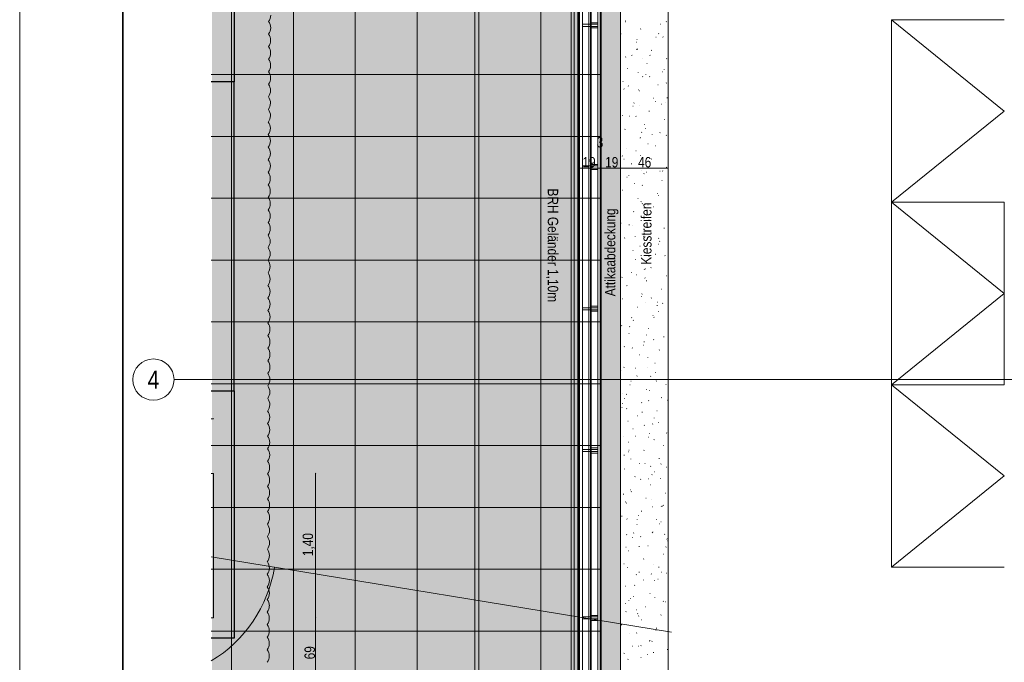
# Model space of a CAD drawing. Extents: x -743 to 300, y 62 to 1112.
# Tile 77 of 179: x -720 to -529, y 555 to 680. Entities that reach past the tile are written whole.
import ezdxf
from ezdxf.enums import TextEntityAlignment as Align
from ezdxf.lldxf.tags import DXFTag

# ---------------------------------------------------------------- set-up
doc = ezdxf.new("R2010")
doc.units = 0
doc.layers.get('0').update_dxf_attribs({"lineweight": 13})
for name, color, linetype, lineweight, true_color in [('00_E_ST_Handlaufleuchte–Handlauf-Position', 7, 'Continuous', 5, 0x0000b2), ('30 -34 Innenwände- 4 Türen_Fenster', 9, 'Continuous', 15, 0x808080), ('30 -34 Innenwände- 6 Elemente', 7, 'Continuous', 9, 0xff6633), ('30 -36 Dächer- 1 Konstruktion', 7, 'Continuous', 35, 0x6666cc), ('30 -36 Dächer- 3 Dachbeläge', 7, 'Continuous', 15, 0x9999ff), ('30 -36 Dächer- 3 Dachbeläge Gründach', 9, 'Continuous', 9, 0x808080), ('30 -36 Dächer- 4 Dachbekleidungen', 7, 'Continuous', 9, 0xccccff), ('40 -44 Elektr. Anlagen- 2 Eigenstromversorgungsanlagen', 7, 'Continuous', 5, 0xff6633), ('60- 61 allgemeine Ausstattung- 4 Terrassen', 9, 'Continuous', 9, 0x808080), ('70 -72 Beschriftung- 1 Beschriftung allgemein', 7, 'Continuous', 9, 0xff6633), ('70 -76 Bemaßung- 2 Allgemein', 9, 'Continuous', 5, 0x808080), ('70 -77 Revision- 2 Wolken', 7, 'Continuous', 18, 0x944cff), ('Dachflächen Moblierung', 7, 'Continuous', 9, 0x888888), ('iwb_Layout Achsbezeichung', 1, 'Continuous', 13, 0xff0000), ('iwb_Layout BA_Markierung', 7, 'Continuous', 9, 0xbadcdc)]:
    doc.layers.add(name, color=color, linetype=linetype, lineweight=lineweight, true_color=true_color)
doc.layers.add('70 -71 Achsen- 1 Gebäudeachsen', color=7, linetype='STRICHPUNKT2-A06CPV7LL0', lineweight=18)
doc.layers.add('iwb_Plankopf Rahmen', color=7, linetype='Continuous', lineweight=35)
doc.styles.get("Standard").update_dxf_attribs({"font": 'ARIALN.TTF'})
tags = doc.linetypes.add('grob-A06CPV7GL0', pattern=[14, 3, -8, 3]).pattern_tags.tags
tags[8:9] = [DXFTag(74, 4), DXFTag(75, 0), DXFTag(340, '0'), DXFTag(46, 0.0), DXFTag(50, 0.0), DXFTag(44, 0.0), DXFTag(45, 0.0)]
tags[6:7] = [DXFTag(74, 4), DXFTag(75, 0), DXFTag(340, '0'), DXFTag(46, 0.0), DXFTag(50, 0.0), DXFTag(44, 0.0), DXFTag(45, 0.0)]
tags[4:5] = [DXFTag(74, 4), DXFTag(75, 0), DXFTag(340, '0'), DXFTag(46, 0.0), DXFTag(50, 0.0), DXFTag(44, 0.0), DXFTag(45, 0.0)]
tags = doc.linetypes.add('STRICHPUNKT2', pattern=[12.7, 6.35, -3.175, 0, -3.175]).pattern_tags.tags
tags[10:11] = [DXFTag(74, 4), DXFTag(75, 0), DXFTag(340, '0'), DXFTag(46, 0.0), DXFTag(50, 0.0), DXFTag(44, 0.0), DXFTag(45, 0.0)]
tags[8:9] = [DXFTag(74, 4), DXFTag(75, 0), DXFTag(340, '0'), DXFTag(46, 0.0), DXFTag(50, 0.0), DXFTag(44, 0.0), DXFTag(45, 0.0)]
tags[6:7] = [DXFTag(74, 4), DXFTag(75, 0), DXFTag(340, '0'), DXFTag(46, 0.0), DXFTag(50, 0.0), DXFTag(44, 0.0), DXFTag(45, 0.0)]
tags[4:5] = [DXFTag(74, 4), DXFTag(75, 0), DXFTag(340, '0'), DXFTag(46, 0.0), DXFTag(50, 0.0), DXFTag(44, 0.0), DXFTag(45, 0.0)]
tags = doc.linetypes.add('STRICHPUNKT2-A06CPV7LL0', pattern=[12.7, 6.35, -3.175, 0, -3.175]).pattern_tags.tags
tags[10:11] = [DXFTag(74, 4), DXFTag(75, 0), DXFTag(340, '0'), DXFTag(46, 0.0), DXFTag(50, 0.0), DXFTag(44, 0.0), DXFTag(45, 0.0)]
tags[8:9] = [DXFTag(74, 4), DXFTag(75, 0), DXFTag(340, '0'), DXFTag(46, 0.0), DXFTag(50, 0.0), DXFTag(44, 0.0), DXFTag(45, 0.0)]
tags[6:7] = [DXFTag(74, 4), DXFTag(75, 0), DXFTag(340, '0'), DXFTag(46, 0.0), DXFTag(50, 0.0), DXFTag(44, 0.0), DXFTag(45, 0.0)]
tags[4:5] = [DXFTag(74, 4), DXFTag(75, 0), DXFTag(340, '0'), DXFTag(46, 0.0), DXFTag(50, 0.0), DXFTag(44, 0.0), DXFTag(45, 0.0)]

# ---------------------------------------------------------------- blocks, each defined once
blk = doc.blocks.new('Polygon-A06CPV78L0')
at = {"color": 0, "linetype": 'ByBlock', "lineweight": -2, "ltscale": 0.13}
blk.add_solid([(-611.22, 86.2), (-682.36, 86.01), (-611.05, 1083.81), (-682.36, 1083.81)], dxfattribs=at)
blk = doc.blocks.new('Referenz-A06CPV7ML0')
at = {"layer": '30 -34 Innenwände- 4 Türen_Fenster', "color": 0, "linetype": 'grob-A06CPV7GL0', "ltscale": 0.15}
blk.add_line((-682.49, 575.49), (-593.2, 560.87), dxfattribs=at)
at = {"layer": '30 -34 Innenwände- 6 Elemente', "color": 0, "linetype": 'Continuous', "ltscale": 0.13}
for p, q in [((-612.65, 762.97), (-612.65, 380.91)), ((-612.05, 380.31), (-612.05, 762.97)), ((-611.05, 762.97), (-611.05, 379.31)), ((-608.85, 377.11), (-608.85, 762.97))]:
    blk.add_line(p, q, dxfattribs=at)
at = {"layer": '30 -36 Dächer- 1 Konstruktion', "color": 0, "linetype": 'Continuous', "ltscale": 0.35}
blk.add_line((-608.85, 770.91), (-608.85, 380.91), dxfattribs=at)
at = {"layer": '30 -36 Dächer- 1 Konstruktion', "color": 0, "lineweight": 25}
for p, q in [((-608.85, 770.91), (-608.85, 380.91)), ((-608.85, 380.91), (-608.85, 770.91)), ((-608.85, 770.91), (-608.85, 380.91))]:
    blk.add_line(p, q, dxfattribs=at)
at = {"layer": '30 -36 Dächer- 1 Konstruktion', "color": 0, "lineweight": 5}
for p, q in [((-608.85, 770.91), (-608.85, 380.91)), ((-608.85, 380.91), (-608.85, 770.91)), ((-608.85, 770.91), (-608.85, 380.91))]:
    blk.add_line(p, q, dxfattribs=at)
at = {"layer": '30 -36 Dächer- 1 Konstruktion', "color": 0, "lineweight": -2}
for p, q in [((-608.85, 770.91), (-608.85, 380.91)), ((-608.85, 380.91), (-608.85, 770.91)), ((-608.85, 770.91), (-608.85, 380.91))]:
    blk.add_line(p, q, dxfattribs=at)
at = {"layer": '30 -36 Dächer- 1 Konstruktion', "color": 0}
blk.add_line((-608.85, 770.91), (-608.85, 380.91), dxfattribs=at)
at = {"layer": '30 -36 Dächer- 3 Dachbeläge', "color": 0, "linetype": 'Continuous', "ltscale": 0.15}
for p, q in [((-606.85, 766.51), (-606.85, 379.51)), ((-631.35, 379.51), (-631.35, 762.97)), ((-611.35, 762.97), (-611.35, 379.51)), ((-603.05, 223.71), (-603.05, 764.11))]:
    blk.add_line(p, q, dxfattribs=at)
at = {"layer": '30 -36 Dächer- 3 Dachbeläge', "color": 0, "lineweight": 9}
for p, q in [((-603.05, 376.51), (-603.05, 764.11)), ((-593.85, 754.51), (-593.85, 223.71)), ((-602.17, 679.54), (-602.1, 679.56)), ((-602.15, 679.36), (-602.08, 679.33)), ((-595.39, 678.89), (-595.31, 678.91)), ((-594.13, 679.39), (-594.19, 679.33)), ((-603.03, 676.99), (-602.95, 677.01)), ((-599.21, 677.94), (-599.13, 677.96)), ((-596.24, 676.34), (-596.17, 676.36)), ((-595.61, 677.07), (-595.68, 677.03)), ((-594.85, 676.41), (-594.78, 676.38)), ((-594.79, 676.42), (-594.82, 676.45)), ((-600.06, 675.39), (-599.99, 675.41)), ((-599.86, 675.9), (-599.88, 675.93)), ((-602.06, 672.55), (-602.13, 672.51)), ((-600.92, 672.83), (-600.84, 672.85)), ((-599.89, 674.02), (-599.95, 673.96)), ((-599.82, 674.03), (-599.74, 674)), ((-597.4, 672.85), (-597.32, 672.82)), ((-597.1, 673.79), (-597.02, 673.81)), ((-598.75, 672.19), (-598.72, 672.19)), ((-597.95, 671.23), (-597.88, 671.25)), ((-594.13, 672.18), (-594.06, 672.2)), ((-601.77, 670.28), (-601.7, 670.3)), ((-599.65, 669.53), (-599.68, 669.56)), ((-598.81, 668.68), (-598.73, 668.7)), ((-598.15, 669.14), (-598.16, 669.21)), ((-597.48, 668.71), (-597.4, 668.68)), ((-594.99, 669.63), (-594.91, 669.65)), ((-594.59, 670.05), (-594.61, 670.07)), ((-602.63, 667.73), (-602.55, 667.74)), ((-601.59, 666.9), (-601.51, 666.88)), ((-595.85, 667.08), (-595.77, 667.1)), ((-594.17, 667.5), (-594.23, 667.46)), ((-602.44, 666.33), (-602.37, 666.3)), ((-599.67, 666.12), (-599.59, 666.14)), ((-599.42, 665.97), (-599.47, 665.92)), ((-600.62, 662.99), (-600.68, 662.94)), ((-600.52, 663.57), (-600.44, 663.59)), ((-599.45, 663.15), (-599.48, 663.18)), ((-596.7, 664.52), (-596.62, 664.54)), ((-596.29, 663.88), (-596.25, 663.88)), ((-595.14, 663.38), (-595.07, 663.35)), ((-594.38, 663.67), (-594.41, 663.7)), ((-594.06, 664.6), (-593.98, 664.58)), ((-602.7, 661.18), (-602.7, 661.25)), ((-601.38, 661.02), (-601.3, 661.04)), ((-600.1, 661.01), (-600.03, 660.98)), ((-597.56, 661.97), (-597.48, 661.99)), ((-598.41, 659.41), (-598.33, 659.43)), ((-594.59, 660.37), (-594.51, 660.39)), ((-602.23, 658.46), (-602.15, 658.48)), ((-598.95, 657.93), (-599, 657.87)), ((-598.25, 658.65), (-598.18, 658.63)), ((-596.91, 657.39), (-596.92, 657.46)), ((-595.45, 657.81), (-595.37, 657.83)), ((-594.18, 657.3), (-594.21, 657.33)), ((-603.05, 655.92), (-603.01, 655.93)), ((-599.27, 656.86), (-599.19, 656.88)), ((-599.24, 656.78), (-599.27, 656.81)), ((-597.77, 655.68), (-597.69, 655.65)), ((-596.3, 655.26), (-596.23, 655.28)), ((-601.87, 654.78), (-601.86, 654.75)), ((-600.12, 654.31), (-600.05, 654.33)), ((-599.17, 653.42), (-599.24, 653.37)), ((-602.73, 653.31), (-602.66, 653.28)), ((-602.44, 652.7), (-602.37, 652.68)), ((-600.98, 651.75), (-600.9, 651.77)), ((-597.16, 652.7), (-597.08, 652.72)), ((-599.04, 650.41), (-599.07, 650.44)), ((-598.48, 649.88), (-598.53, 649.83)), ((-598.01, 650.15), (-597.94, 650.17)), ((-595.43, 650.36), (-595.35, 650.33)), ((-594.91, 650.4), (-594.84, 650.38)), ((-594.19, 651.1), (-594.12, 651.12)), ((-593.98, 650.93), (-594, 650.96)), ((-601.83, 649.2), (-601.76, 649.22)), ((-601.46, 649.43), (-601.47, 649.5)), ((-600.39, 647.98), (-600.32, 647.95)), ((-598.87, 647.6), (-598.79, 647.62)), ((-595.05, 648.55), (-594.97, 648.57)), ((-602.69, 646.64), (-602.61, 646.66)), ((-595.9, 646), (-595.83, 646.01)), ((-595.68, 645.65), (-595.69, 645.72)), ((-599.72, 645.04), (-599.65, 645.06)), ((-599.11, 644.46), (-599.03, 644.43)), ((-598.84, 644.04), (-598.86, 644.07)), ((-597.73, 643.85), (-597.79, 643.81)), ((-597.45, 643.83), (-597.43, 643.8)), ((-600.58, 642.49), (-600.5, 642.51)), ((-598.05, 642.66), (-597.98, 642.63)), ((-596.76, 643.44), (-596.68, 643.46)), ((-603.02, 640.28), (-602.94, 640.25)), ((-598.01, 641.84), (-598.06, 641.78)), ((-597.61, 640.89), (-597.54, 640.91)), ((-601.43, 639.93), (-601.36, 639.95)), ((-600.69, 639.72), (-600.66, 639.72)), ((-598.47, 638.33), (-598.39, 638.35)), ((-594.65, 639.29), (-594.57, 639.3)), ((-602.29, 637.38), (-602.21, 637.4)), ((-600.23, 637.69), (-600.23, 637.76)), ((-598.63, 637.67), (-598.66, 637.7)), ((-595.77, 636.21), (-595.7, 636.18)), ((-595.72, 637.33), (-595.64, 637.3)), ((-595.5, 636.73), (-595.43, 636.75)), ((-600.68, 634.96), (-600.61, 634.93)), ((-599.32, 635.78), (-599.25, 635.8)), ((-596.28, 634.28), (-596.35, 634.24)), ((-600.18, 633.22), (-600.1, 633.24)), ((-597.54, 633.79), (-597.59, 633.74)), ((-596.36, 634.18), (-596.28, 634.2)), ((-594.44, 633.9), (-594.45, 633.97)), ((-601.03, 630.67), (-600.96, 630.69)), ((-598.43, 631.3), (-598.46, 631.33)), ((-598.23, 631.41), (-598.19, 631.41)), ((-597.21, 631.62), (-597.14, 631.64)), ((-602.73, 629.77), (-602.8, 629.72)), ((-599.96, 630.26), (-599.89, 630.24)), ((-598.34, 629.63), (-598.27, 629.61)), ((-598.07, 629.07), (-597.99, 629.09)), ((-594.25, 630.02), (-594.17, 630.04)), ((-601.89, 628.12), (-601.81, 628.14)), ((-595.1, 627.47), (-595.03, 627.49)), ((-602.74, 625.56), (-602.67, 625.58)), ((-598.99, 625.94), (-599, 626.01)), ((-598.92, 626.52), (-598.85, 626.53)), ((-598.23, 624.93), (-598.25, 624.96)), ((-597.06, 625.75), (-597.12, 625.69)), ((-595.96, 624.91), (-595.88, 624.93)), ((-594.84, 624.72), (-594.9, 624.67)), ((-599.78, 623.96), (-599.7, 623.98)), ((-596, 624.31), (-595.93, 624.28)), ((-595.76, 623.1), (-595.72, 623.1)), ((-600.97, 621.93), (-600.89, 621.91)), ((-600.64, 621.41), (-600.56, 621.43)), ((-596.82, 622.36), (-596.74, 622.38)), ((-596.63, 622.01), (-596.55, 621.99)), ((-602.82, 620.38), (-602.88, 620.32)), ((-601.29, 620.2), (-601.35, 620.16)), ((-597.67, 619.81), (-597.59, 619.82)), ((-601.49, 618.85), (-601.41, 618.87)), ((-598.53, 617.25), (-598.45, 617.27)), ((-598.02, 618.56), (-598.05, 618.59)), ((-596.59, 617.7), (-596.65, 617.65)), ((-594.71, 618.2), (-594.63, 618.22)), ((-602.35, 616.3), (-602.27, 616.32)), ((-600.82, 616.06), (-600.75, 616.04)), ((-598.63, 616.61), (-598.56, 616.58)), ((-595.56, 615.65), (-595.48, 615.67)), ((-599.38, 614.7), (-599.3, 614.72)), ((-597.76, 614.19), (-597.77, 614.26)), ((-602.88, 611.67), (-602.91, 611.7)), ((-602.35, 612.33), (-602.41, 612.28)), ((-600.24, 612.14), (-600.16, 612.16)), ((-597.82, 612.19), (-597.84, 612.22)), ((-596.42, 613.1), (-596.34, 613.11)), ((-601.09, 609.59), (-601.02, 609.61)), ((-599.84, 610.63), (-599.91, 610.59)), ((-597.27, 610.54), (-597.19, 610.56)), ((-596.29, 611.29), (-596.22, 611.26)), ((-596.12, 609.65), (-596.18, 609.6)), ((-601.25, 608.91), (-601.18, 608.88)), ((-598.13, 607.99), (-598.05, 608.01)), ((-597.48, 607.82), (-597.41, 607.79)), ((-594.31, 608.94), (-594.23, 608.96)), ((-602.63, 607.26), (-602.6, 607.25)), ((-602.31, 606.23), (-602.31, 606.3)), ((-601.95, 607.04), (-601.87, 607.05)), ((-597.61, 605.82), (-597.64, 605.84)), ((-595.16, 606.39), (-595.09, 606.41)), ((-593.95, 605.96), (-593.88, 605.93)), ((-602.8, 604.48), (-602.73, 604.5)), ((-602.68, 605.3), (-602.71, 605.33)), ((-601.88, 604.28), (-601.94, 604.23)), ((-598.98, 605.43), (-598.91, 605.45)), ((-596.02, 603.83), (-595.94, 603.85)), ((-601.68, 601.87), (-601.6, 601.85)), ((-599.84, 602.88), (-599.76, 602.9)), ((-598.92, 603.59), (-598.84, 603.56)), ((-596.52, 602.45), (-596.53, 602.52)), ((-600.69, 600.33), (-600.62, 600.34)), ((-598.4, 601.07), (-598.46, 601.02)), ((-596.87, 601.28), (-596.8, 601.3)), ((-595.65, 601.61), (-595.71, 601.56)), ((-602.48, 598.93), (-602.5, 598.95)), ((-600.17, 598.94), (-600.13, 598.94)), ((-597.73, 598.72), (-597.65, 598.74)), ((-597.41, 599.44), (-597.44, 599.47)), ((-596.58, 598.26), (-596.51, 598.23)), ((-594.15, 599.57), (-594.07, 599.54)), ((-593.91, 599.68), (-593.85, 599.69)), ((-601.55, 597.77), (-601.47, 597.79)), ((-601.41, 596.24), (-601.47, 596.19)), ((-598.58, 596.17), (-598.51, 596.19)), ((-594.76, 597.12), (-594.69, 597.14)), ((-602.4, 595.22), (-602.33, 595.24)), ((-601.54, 595.89), (-601.47, 595.86)), ((-601.07, 594.49), (-601.08, 594.56)), ((-595.62, 594.57), (-595.54, 594.59)), ((-602.27, 592.55), (-602.3, 592.58)), ((-599.44, 593.62), (-599.36, 593.63)), ((-598.34, 593.62), (-598.27, 593.6)), ((-597.21, 593.07), (-597.23, 593.1)), ((-595.18, 593.56), (-595.24, 593.51)), ((-594.24, 592.94), (-594.17, 592.91)), ((-600.29, 591.06), (-600.22, 591.08)), ((-599.2, 590.56), (-599.13, 590.53)), ((-597.7, 590.63), (-597.66, 590.63)), ((-596.95, 591.5), (-597.02, 591.45)), ((-596.47, 592.01), (-596.4, 592.03)), ((-595.29, 590.7), (-595.3, 590.77)), ((-601.15, 588.51), (-601.07, 588.53)), ((-597.33, 589.46), (-597.25, 589.48)), ((-602.53, 587.67), (-602.46, 587.65)), ((-600.94, 588.19), (-601, 588.14)), ((-598.18, 586.91), (-598.11, 586.93)), ((-597, 586.7), (-597.03, 586.73)), ((-594.36, 587.86), (-594.29, 587.88)), ((-602.07, 586.18), (-602.09, 586.21)), ((-602, 585.95), (-601.93, 585.97)), ((-596.87, 585.24), (-596.79, 585.21)), ((-595.22, 585.3), (-595.14, 585.32)), ((-595, 585.37), (-594.93, 585.35)), ((-594.71, 585.52), (-594.77, 585.46)), ((-602.86, 583.4), (-602.78, 583.42)), ((-601.83, 582.86), (-601.76, 582.83)), ((-599.84, 582.74), (-599.84, 582.81)), ((-599.59, 583.53), (-599.58, 583.49)), ((-599.04, 584.35), (-598.96, 584.37)), ((-596.07, 582.75), (-596, 582.77)), ((-599.89, 581.8), (-599.82, 581.82)), ((-595.51, 581.93), (-595.57, 581.89)), ((-595.23, 582.32), (-595.2, 582.32)), ((-601.86, 579.81), (-601.89, 579.84)), ((-600.75, 579.24), (-600.67, 579.26)), ((-600.47, 580.15), (-600.53, 580.09)), ((-599.2, 579.43), (-599.12, 579.4)), ((-596.93, 580.2), (-596.85, 580.22)), ((-596.8, 580.33), (-596.83, 580.36)), ((-594.53, 579.91), (-594.46, 579.88)), ((-594.05, 578.95), (-594.06, 579.02)), ((-601.96, 577.42), (-602.02, 577.37)), ((-599.49, 577.54), (-599.42, 577.51)), ((-597.78, 577.64), (-597.71, 577.66)), ((-594.24, 577.47), (-594.3, 577.42)), ((-593.96, 578.59), (-593.89, 578.61)), ((-601.6, 576.69), (-601.53, 576.71)), ((-598.64, 575.09), (-598.56, 575.11)), ((-594.82, 576.04), (-594.74, 576.06)), ((-602.46, 574.14), (-602.38, 574.16)), ((-601.66, 573.44), (-601.69, 573.47)), ((-596.6, 573.96), (-596.62, 573.99)), ((-595.68, 573.49), (-595.6, 573.51)), ((-600, 572.1), (-600.06, 572.05)), ((-599.5, 572.53), (-599.42, 572.55)), ((-597.15, 572.21), (-597.08, 572.18)), ((-595.17, 572.57), (-595.15, 572.54)), ((-594.06, 572.36), (-594.13, 572.32)), ((-602.12, 569.84), (-602.04, 569.81)), ((-600.35, 569.98), (-600.27, 570)), ((-598.6, 570.99), (-598.61, 571.06)), ((-596.53, 570.93), (-596.45, 570.95)), ((-595.86, 571.18), (-595.79, 571.15)), ((-601.21, 567.43), (-601.13, 567.45)), ((-600.51, 567.85), (-600.58, 567.8)), ((-597.39, 568.38), (-597.31, 568.4)), ((-596.39, 567.59), (-596.42, 567.62)), ((-602.11, 566.48), (-602.07, 566.47)), ((-601.46, 567.07), (-601.48, 567.1)), ((-598.24, 565.82), (-598.16, 565.84)), ((-594.82, 566.89), (-594.74, 566.86)), ((-594.42, 566.78), (-594.34, 566.8)), ((-602.06, 564.87), (-601.98, 564.89)), ((-600.05, 565.23), (-599.98, 565.21)), ((-599.78, 564.51), (-599.71, 564.48)), ((-599.53, 564.06), (-599.59, 564)), ((-595.28, 564.22), (-595.2, 564.24)), ((-602.92, 562.32), (-602.84, 562.34)), ((-599.1, 563.27), (-599.02, 563.29)), ((-596.13, 561.67), (-596.06, 561.69)), ((-601.25, 560.7), (-601.28, 560.73)), ((-599.95, 560.72), (-599.88, 560.74)), ((-596.19, 561.22), (-596.21, 561.25)), ((-600.81, 558.16), (-600.73, 558.18)), ((-599.64, 558.16), (-599.6, 558.16)), ((-599.07, 558.28), (-599.13, 558.24)), ((-597.44, 559.19), (-597.37, 559.16)), ((-597.37, 559.25), (-597.38, 559.32)), ((-596.99, 559.11), (-596.91, 559.13)), ((-602.4, 556.81), (-602.33, 556.78)), ((-599.06, 556.01), (-599.12, 555.96)), ((-597.84, 556.56), (-597.77, 556.58)), ((-596.72, 556.98), (-596.64, 556.96)), ((-594.02, 557.51), (-593.95, 557.53)), ((-601.66, 555.61), (-601.59, 555.63))]:
    blk.add_line(p, q, dxfattribs=at)
at = {"layer": '30 -36 Dächer- 3 Dachbeläge', "color": 0, "lineweight": 0}
for points in [[(-606.85, 379.51), (-606.85, 766.51), (-606.25, 376.51)], [(-606.25, 376.51), (-606.85, 766.51), (-606.25, 766.51)], [(-606.25, 376.51), (-606.25, 766.51), (-603.05, 223.71)], [(-603.05, 223.71), (-606.25, 766.51), (-603.05, 764.11)]]:
    blk.add_solid(points, dxfattribs=at)
at = {"layer": '30 -36 Dächer- 3 Dachbeläge Gründach', "color": 0, "linetype": 'Continuous', "ltscale": 0.13}
blk.add_line((-593.85, 760.91), (-593.85, 223.71), dxfattribs=at)
at = {"layer": '30 -36 Dächer- 4 Dachbekleidungen', "color": 0, "linetype": 'Continuous', "ltscale": 0.13}
for p, q in [((-611.25, 379.81), (-611.25, 766.51)), ((-610.45, 766.51), (-610.45, 379.81)), ((-609.25, 766.51), (-609.25, 378.61)), ((-607.45, 376.81), (-607.45, 766.51)), ((-608.85, 678.86), (-610.45, 678.86)), ((-610.45, 678.86), (-610.45, 678.46)), ((-610.45, 678.46), (-608.85, 678.46)), ((-608.85, 678.86), (-608.85, 679.16)), ((-608.85, 679.16), (-607.45, 679.16)), ((-608.85, 678.86), (-607.45, 678.86)), ((-608.85, 678.46), (-608.85, 678.86)), ((-607.45, 678.46), (-608.85, 678.46)), ((-608.85, 678.46), (-608.85, 678.16)), ((-607.45, 679.16), (-607.45, 678.86)), ((-607.45, 678.86), (-607.45, 678.46)), ((-607.45, 678.16), (-607.45, 678.46)), ((-608.85, 678.16), (-607.45, 678.16)), ((-608.85, 651.36), (-608.85, 651.66)), ((-608.85, 651.66), (-607.45, 651.66)), ((-607.45, 651.66), (-607.45, 651.36)), ((-608.85, 651.36), (-610.45, 651.36)), ((-610.45, 651.36), (-610.45, 650.96)), ((-610.45, 650.96), (-608.85, 650.96)), ((-608.85, 651.36), (-607.45, 651.36)), ((-608.85, 650.96), (-608.85, 651.36)), ((-607.45, 650.96), (-608.85, 650.96)), ((-608.85, 650.96), (-608.85, 650.66)), ((-608.85, 650.66), (-607.45, 650.66)), ((-607.45, 651.36), (-607.45, 650.96)), ((-607.45, 650.66), (-607.45, 650.96)), ((-608.85, 623.86), (-610.45, 623.86)), ((-610.45, 623.86), (-610.45, 623.46)), ((-610.45, 623.46), (-608.85, 623.46)), ((-608.85, 623.86), (-608.85, 624.16)), ((-608.85, 624.16), (-607.45, 624.16)), ((-608.85, 623.86), (-607.45, 623.86)), ((-608.85, 623.46), (-608.85, 623.86)), ((-607.45, 623.46), (-608.85, 623.46)), ((-608.85, 623.46), (-608.85, 623.16)), ((-608.85, 623.16), (-607.45, 623.16)), ((-607.45, 624.16), (-607.45, 623.86)), ((-607.45, 623.86), (-607.45, 623.46)), ((-607.45, 623.16), (-607.45, 623.46)), ((-610.45, 595.96), (-610.45, 596.36)), ((-610.45, 596.36), (-608.85, 596.36)), ((-608.85, 596.36), (-608.85, 596.66)), ((-608.85, 596.66), (-607.45, 596.66)), ((-607.45, 596.36), (-608.85, 596.36)), ((-608.85, 596.36), (-608.85, 595.96)), ((-607.45, 596.66), (-607.45, 596.36)), ((-607.45, 595.96), (-607.45, 596.36)), ((-608.85, 595.96), (-610.45, 595.96)), ((-608.85, 595.96), (-607.45, 595.96)), ((-608.85, 595.96), (-608.85, 595.66)), ((-608.85, 595.66), (-607.45, 595.66)), ((-607.45, 595.66), (-607.45, 595.96)), ((-608.85, 563.86), (-610.45, 563.86)), ((-610.45, 563.86), (-610.45, 563.46)), ((-608.85, 563.86), (-608.85, 564.16)), ((-608.85, 564.16), (-607.45, 564.16)), ((-608.85, 563.86), (-607.45, 563.86)), ((-608.85, 563.46), (-608.85, 563.86)), ((-607.45, 564.16), (-607.45, 563.86)), ((-607.45, 563.86), (-607.45, 563.46)), ((-610.45, 563.46), (-608.85, 563.46)), ((-607.45, 563.46), (-608.85, 563.46)), ((-608.85, 563.46), (-608.85, 563.16)), ((-608.85, 563.16), (-607.45, 563.16)), ((-607.45, 563.16), (-607.45, 563.46))]:
    blk.add_line(p, q, dxfattribs=at)
at = {"layer": '40 -44 Elektr. Anlagen- 2 Eigenstromversorgungsanlagen', "color": 0, "lineweight": 9}
for p, q in [((-550.53, 644.31), (-550.53, 679.71)), ((-550.53, 679.71), (-528.61, 679.71)), ((-550.53, 608.91), (-550.53, 644.31)), ((-550.53, 644.31), (-528.61, 644.31)), ((-528.61, 644.31), (-528.61, 608.91)), ((-528.61, 608.91), (-550.53, 608.91)), ((-550.53, 573.51), (-550.53, 608.91)), ((-528.61, 573.51), (-550.53, 573.51))]:
    blk.add_line(p, q, dxfattribs=at)
at = {"layer": '60- 61 allgemeine Ausstattung- 4 Terrassen', "color": 0}
for p, q in [((-678.55, 379.71), (-678.55, 766.51)), ((-666.55, 379.71), (-666.55, 766.51)), ((-654.55, 379.71), (-654.55, 766.51)), ((-642.55, 379.71), (-642.55, 766.51)), ((-630.55, 379.71), (-630.55, 766.51)), ((-618.55, 379.71), (-618.55, 766.51)), ((-607.05, 766.51), (-607.05, 379.71)), ((-682.49, 669.11), (-607.05, 669.11)), ((-682.49, 657.11), (-607.05, 657.11)), ((-682.49, 645.11), (-607.05, 645.11)), ((-682.49, 633.11), (-607.05, 633.11)), ((-682.49, 621.11), (-607.05, 621.11)), ((-682.49, 609.11), (-607.05, 609.11)), ((-682.49, 597.11), (-607.05, 597.11)), ((-682.49, 585.11), (-607.05, 585.11)), ((-682.49, 573.11), (-607.05, 573.11)), ((-682.49, 561.11), (-607.05, 561.11))]:
    blk.add_line(p, q, dxfattribs=at)
at = {"layer": '60- 61 allgemeine Ausstattung- 4 Terrassen', "color": 0, "linetype": 'grob-A06CPV7GL0', "lineweight": 25, "ltscale": 0.25}
for p, q in [((-678.05, 715.71), (-678.05, 667.71)), ((-678.05, 667.71), (-682.49, 667.71)), ((-678.05, 607.71), (-678.05, 667.71)), ((-682.49, 607.71), (-678.05, 607.71)), ((-678.05, 607.71), (-678.05, 559.71)), ((-678.05, 559.71), (-682.49, 559.71))]:
    blk.add_line(p, q, dxfattribs=at)
at = {"layer": '60- 61 allgemeine Ausstattung- 4 Terrassen', "color": 0, "linetype": 'grob-A06CPV7GL0', "lineweight": 18, "ltscale": 0.18}
for p, q in [((-682.49, 591.71), (-682.05, 591.71)), ((-682.05, 591.71), (-682.05, 563.71)), ((-682.05, 563.71), (-682.49, 563.71))]:
    blk.add_line(p, q, dxfattribs=at)
at = {"layer": '70 -71 Achsen- 1 Gebäudeachsen', "color": 0, "linetype": 'STRICHPUNKT2-A06CPV7LL0', "ltscale": 0.18}
for p, q in [((-608.85, 1084.85), (-608.85, 85.41)), ((-682.49, 609.91), (76.46, 609.91))]:
    blk.add_line(p, q, dxfattribs=at)
at = {"layer": '70 -76 Bemaßung- 2 Allgemein', "color": 0, "linetype": 'Continuous', "ltscale": 0.13}
for p, q in [((-611.26, 650.94), (-611.24, 650.96)), ((-611.26, 650.95), (-611.23, 650.95)), ((-611.25, 650.99), (-611.25, 650.93)), ((-607.47, 650.95), (-611.23, 650.95)), ((-607.44, 650.95), (-607.47, 650.95)), ((-607.44, 650.96), (-607.46, 650.94)), ((-607.46, 650.94), (-607.44, 650.96)), ((-607.46, 650.95), (-607.43, 650.95)), ((-607.45, 650.99), (-607.45, 650.93)), ((-607.45, 650.99), (-607.45, 650.93)), ((-606.87, 650.95), (-607.43, 650.95)), ((-606.84, 650.95), (-606.87, 650.95)), ((-606.84, 650.96), (-606.86, 650.94)), ((-606.86, 650.94), (-606.84, 650.96)), ((-606.86, 650.95), (-606.83, 650.95)), ((-606.85, 650.99), (-606.85, 650.93)), ((-606.85, 650.99), (-606.85, 650.93)), ((-603.07, 650.95), (-606.83, 650.95)), ((-603.04, 650.95), (-603.07, 650.95)), ((-603.06, 650.94), (-603.04, 650.96)), ((-603.04, 650.96), (-603.06, 650.94)), ((-603.06, 650.95), (-603.03, 650.95)), ((-603.05, 650.99), (-603.05, 650.93)), ((-603.05, 650.99), (-603.05, 650.93)), ((-593.87, 650.95), (-603.03, 650.95)), ((-593.84, 650.95), (-593.87, 650.95)), ((-593.84, 650.96), (-593.86, 650.94)), ((-593.85, 650.99), (-593.85, 650.93)), ((-682.07, 602.32), (-682.49, 602.32)), ((-682.04, 602.32), (-682.07, 602.32)), ((-682.04, 602.33), (-682.06, 602.31)), ((-682.05, 602.28), (-682.05, 602.34)), ((-662.27, 591.71), (-662.21, 591.71)), ((-662.24, 591.72), (-662.22, 591.7)), ((-662.23, 591.72), (-662.23, 591.69)), ((-662.23, 563.73), (-662.23, 591.69)), ((-670.24, 573.42), (-670.21, 573.48)), ((-670.2, 573.42), (-670.24, 573.42)), ((-670.21, 573.48), (-670.2, 573.42)), ((-662.27, 563.71), (-662.21, 563.71)), ((-662.27, 563.71), (-662.21, 563.71)), ((-662.22, 563.7), (-662.24, 563.72)), ((-662.24, 563.72), (-662.22, 563.7)), ((-662.23, 563.7), (-662.23, 563.73)), ((-662.23, 563.72), (-662.23, 563.69)), ((-662.23, 549.93), (-662.23, 563.69))]:
    blk.add_line(p, q, dxfattribs=at)
at = {"layer": '70 -76 Bemaßung- 2 Allgemein', "color": 0, "lineweight": 15}
blk.add_line((-670.17, 573.47), (-670.23, 573.48), dxfattribs=at)
blk.add_ellipse((-696.05, 577.71), major_axis=(13.56, -22.4), ratio=1, start_param=0, end_param=0.863228, dxfattribs=at)
at = {"layer": '70 -77 Revision- 2 Wolken', "color": 0, "linetype": 'Continuous', "ltscale": 0.18}
for centre, major_axis in [((-672.98, 680.63), (1.62, -1.22)), ((-672.98, 678.19), (1.62, -1.22)), ((-672.98, 678.19), (2.03, 0)), ((-672.99, 675.75), (2.03, 0)), ((-672.99, 675.75), (1.62, -1.22)), ((-672.99, 673.31), (2.03, 0)), ((-672.99, 673.31), (1.62, -1.22)), ((-673, 670.87), (1.62, -1.22)), ((-673, 670.87), (2.03, 0)), ((-673, 668.44), (2.03, 0)), ((-673, 668.44), (1.62, -1.22)), ((-673.01, 666), (2.03, 0)), ((-673.01, 666), (1.62, -1.22)), ((-673.02, 663.56), (2.03, 0)), ((-673.02, 663.56), (1.62, -1.22)), ((-673.02, 661.12), (1.62, -1.22)), ((-673.02, 661.12), (2.03, 0)), ((-673.03, 658.68), (2.03, 0)), ((-673.03, 658.68), (1.62, -1.22)), ((-673.03, 656.24), (2.03, 0)), ((-673.03, 656.24), (1.62, -1.22)), ((-673.04, 653.81), (1.62, -1.22)), ((-673.04, 653.81), (2.03, 0)), ((-673.04, 651.37), (2.03, 0)), ((-673.04, 651.37), (1.62, -1.22)), ((-673.05, 648.93), (2.03, 0)), ((-673.05, 648.93), (1.62, -1.22)), ((-673.06, 646.49), (2.03, 0)), ((-673.06, 646.49), (1.62, -1.22)), ((-673.06, 644.05), (1.62, -1.22)), ((-673.06, 644.05), (2.03, 0)), ((-673.07, 641.61), (2.03, 0)), ((-673.07, 641.61), (1.62, -1.22)), ((-673.07, 639.18), (2.03, 0)), ((-673.07, 639.18), (1.62, -1.22)), ((-673.08, 636.74), (2.03, 0)), ((-673.08, 636.74), (1.62, -1.22)), ((-673.08, 634.3), (1.62, -1.22)), ((-673.08, 634.3), (2.03, 0)), ((-673.09, 631.86), (2.03, 0)), ((-673.09, 631.86), (1.62, -1.22)), ((-673.09, 629.42), (2.03, 0)), ((-673.09, 629.42), (1.62, -1.22)), ((-673.1, 626.98), (1.62, -1.22)), ((-673.1, 626.98), (2.03, 0)), ((-673.11, 624.54), (2.03, 0)), ((-673.11, 624.54), (1.62, -1.22)), ((-673.11, 622.11), (2.03, 0)), ((-673.11, 622.11), (1.62, -1.22)), ((-673.12, 619.67), (2.03, 0)), ((-673.12, 619.67), (1.62, -1.22)), ((-673.12, 617.23), (1.62, -1.22)), ((-673.12, 617.23), (2.03, 0)), ((-673.13, 614.79), (2.03, 0)), ((-673.13, 614.79), (1.62, -1.22)), ((-673.13, 612.35), (2.03, 0)), ((-673.13, 612.35), (1.62, -1.22)), ((-673.14, 609.91), (1.62, -1.22)), ((-673.14, 609.91), (2.03, 0)), ((-673.14, 607.48), (2.03, 0)), ((-673.14, 607.48), (1.62, -1.22)), ((-673.15, 605.04), (2.03, 0)), ((-673.15, 605.04), (1.62, -1.22)), ((-673.16, 602.6), (2.03, 0)), ((-673.16, 602.6), (1.62, -1.22)), ((-673.16, 600.16), (1.62, -1.22)), ((-673.16, 600.16), (2.03, 0)), ((-673.17, 597.72), (2.03, 0)), ((-673.17, 597.72), (1.62, -1.22)), ((-673.17, 595.28), (2.03, 0)), ((-673.17, 595.28), (1.62, -1.22)), ((-673.18, 592.85), (1.62, -1.22)), ((-673.18, 592.85), (2.03, 0)), ((-673.18, 590.41), (2.03, 0)), ((-673.18, 590.41), (1.62, -1.22)), ((-673.19, 587.97), (2.03, 0)), ((-673.19, 587.97), (1.62, -1.22)), ((-673.19, 585.53), (2.03, 0)), ((-673.19, 585.53), (1.62, -1.22)), ((-673.2, 583.09), (1.62, -1.22)), ((-673.2, 583.09), (2.03, 0)), ((-673.21, 580.65), (2.03, 0)), ((-673.21, 580.65), (1.62, -1.22)), ((-673.21, 578.22), (2.03, 0)), ((-673.21, 578.22), (1.62, -1.22)), ((-673.22, 575.78), (2.03, 0)), ((-673.22, 575.78), (1.62, -1.22)), ((-673.22, 573.34), (1.62, -1.22)), ((-673.22, 573.34), (2.03, 0)), ((-673.23, 570.9), (2.03, 0)), ((-673.23, 570.9), (1.62, -1.22)), ((-673.23, 568.46), (2.03, 0)), ((-673.23, 568.46), (1.62, -1.22)), ((-673.24, 566.02), (1.62, -1.22)), ((-673.24, 566.02), (2.03, 0)), ((-673.25, 563.59), (2.03, 0)), ((-673.25, 563.59), (1.62, -1.22)), ((-673.25, 561.15), (2.03, 0)), ((-673.25, 561.15), (1.62, -1.22)), ((-673.26, 558.71), (2.03, 0)), ((-673.26, 558.71), (1.62, -1.22)), ((-673.26, 556.27), (1.62, -1.22)), ((-673.26, 556.27), (2.03, 0))]:
    blk.add_ellipse(centre, major_axis=major_axis, ratio=1, start_param=0, end_param=0.643501, dxfattribs=at)
at = {"layer": 'Dachflächen Moblierung', "color": 0, "linetype": 'grob-A06CPV7GL0', "lineweight": 5, "ltscale": 0.13}
for p, q in [((-550.53, 679.71), (-528.61, 662.01)), ((-528.61, 662.01), (-550.53, 644.31)), ((-550.53, 644.31), (-528.61, 626.61)), ((-528.61, 626.61), (-550.53, 608.91)), ((-550.53, 608.91), (-528.61, 591.21)), ((-528.61, 591.21), (-550.53, 573.51))]:
    blk.add_line(p, q, dxfattribs=at)
at = {"layer": '70 -72 Beschriftung- 1 Beschriftung allgemein', "color": 0, "linetype": 'Continuous', "ltscale": 0.13, "char_height": 2.0138, "attachment_point": 1}
for s, insert, rotation in [('{\\fArial Narrow;Attikaabdeckung}', (-606.09, 626.07), 90), ('{\\fArial Narrow;BRH Geländer 1,10m}', (-615.17, 647), 270), ('{\\fArial Narrow;Kiesstreifen}', (-599.08, 632.2), 90)]:
    blk.add_mtext(s, dxfattribs=dict(at, insert=insert, rotation=rotation))
at = {"layer": '70 -76 Bemaßung- 2 Allgemein', "color": 0, "linetype": 'Continuous', "ltscale": 0.13, "char_height": 2.0138, "attachment_point": 1}
for s, insert in [('{\\fArial Narrow;3}', (-607.71, 656.98)), ('{\\fArial Narrow;19}', (-610.46, 653.1)), ('{\\fArial Narrow;19}', (-606.06, 653.1)), ('{\\fArial Narrow;46}', (-599.67, 653.1))]:
    blk.add_mtext(s, dxfattribs=dict(at, insert=insert))
at = {"layer": '70 -76 Bemaßung- 2 Allgemein', "color": 0, "linetype": 'Continuous', "ltscale": 0.13, "char_height": 2.0138, "attachment_point": 1, "rotation": 90}
for s, insert in [('{\\fArial Narrow;1,40}', (-664.75, 575.64)), ('{\\fArial Narrow;69}', (-664.38, 555.62))]:
    blk.add_mtext(s, dxfattribs=dict(at, insert=insert))
blk = doc.blocks.new('Polygon-A06CPV92L0')
at = {"color": 0, "linetype": 'ByBlock', "lineweight": -2, "ltscale": 0.13}
blk.add_solid([(-612.05, 381.11), (-612.85, 381.11), (-612.05, 762.97), (-612.85, 762.97)], dxfattribs=at)

msp = doc.modelspace()

# ---------------------------------------------------------------- linework, layer by layer
at = {"layer": 'iwb_Layout Achsbezeichung', "linetype": 'STRICHPUNKT2', "lineweight": 13, "ltscale": 0.39}
msp.add_line((-682.36, 609.91), (-689.7, 609.91), dxfattribs=at)
at = {"layer": 'iwb_Layout Achsbezeichung', "ltscale": 0.39}
msp.add_circle((-693.7, 609.91), 4, dxfattribs=at)
at = {"layer": 'iwb_Plankopf Rahmen', "color": 8, "lineweight": 13, "ltscale": 0.13, "true_color": 0x808080}
msp.add_lwpolyline([(300.35, 62.43), (-719.65, 62.43), (-719.65, 1112.43), (300.35, 1112.43), (300.35, 62.43)], close=True, dxfattribs=at)
at = {"layer": 'iwb_Plankopf Rahmen', "ltscale": 0.35}
msp.add_lwpolyline([(-699.65, 67.43), (-699.65, 1107.43), (295.35, 1107.43), (295.35, 67.43), (-599.65, 67.43), (-699.65, 67.43)], close=True, dxfattribs=at)

# ---------------------------------------------------------------- block references
at = {"color": 8, "lineweight": 13, "ltscale": 0.13, "true_color": 0x808080}
msp.add_blockref('Referenz-A06CPV7ML0', (0, 0), dxfattribs=at)
at = {"layer": '00_E_ST_Handlaufleuchte–Handlauf-Position', "ltscale": 0.13}
msp.add_blockref('Polygon-A06CPV92L0', (0, 0), dxfattribs=at)
at = {"layer": 'iwb_Layout BA_Markierung', "ltscale": 0.13}
msp.add_blockref('Polygon-A06CPV78L0', (0, 0), dxfattribs=at)

# ---------------------------------------------------------------- texts
at = {"layer": 'iwb_Layout Achsbezeichung', "ltscale": 0.39}
msp.add_text('4', height=3.5, dxfattribs=at).set_placement((-693.7, 609.91), align=Align.MIDDLE_CENTER)

doc.saveas('drawing.dxf')
